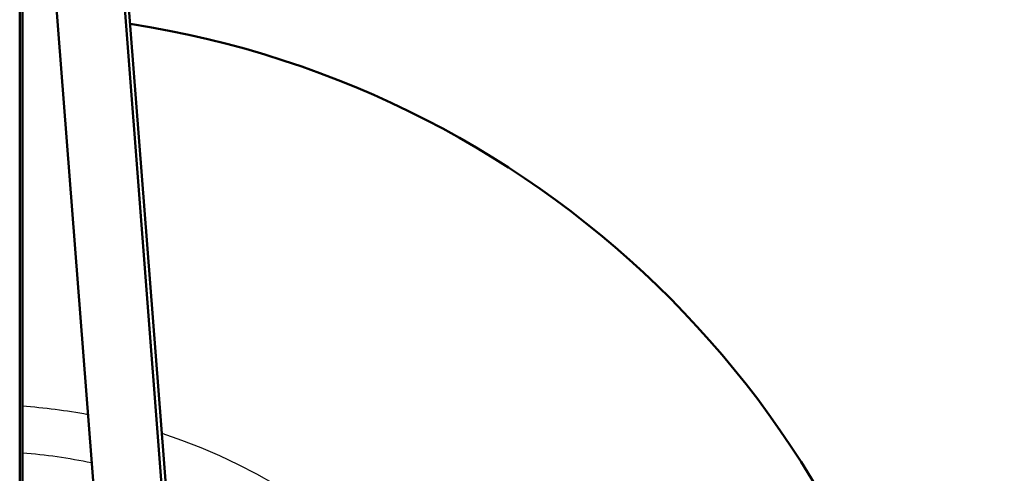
# Model space of a CAD drawing. Header units: millimetres. Extents: x 70 to 1011, y -602 to 1647.
# Tile 91 of 93: x 210 to 340, y 1489 to 1548. Entities that reach past the tile are written whole.
import ezdxf

# ---------------------------------------------------------------- set-up
doc = ezdxf.new("R2010")
doc.units = ezdxf.units.MM
doc.header["$LTSCALE"] = 0.75
doc.layers.add('Visible', color=7, linetype='Continuous', lineweight=50)
doc.layers.add('Visible Narrow', color=7, linetype='Continuous', lineweight=25)

msp = doc.modelspace()

# ---------------------------------------------------------------- linework, layer by layer
at = {"layer": 'Visible', "extrusion": (-1e-16, -1, 2.966e-13)}
for p, q in [((210.08, 1642.67, 513.09), (210.08, 1381.61, 660.64)), ((220.73, 1598.65, 486.56), (232.46, 1446.64, 291.55)), ((220.25, 1597.76, 500.06), (232.46, 1439.54, 297.09)), ((223.46, 1439.54, 297.09), (211.54, 1594.01, 495.25)), ((210.44, 1561.02, 412.21), (210.44, 1441.35, 258.54))]:
    msp.add_line(p, q, dxfattribs=at)
at = {"layer": 'Visible', "extrusion": (0, -2.966e-13, -1)}
msp.add_arc((-205.12, 1421.34, 789.54), 128, 98.7741, 244.4681, dxfattribs=at)
at = {"layer": 'Visible Narrow', "extrusion": (0, -2.966e-13, -1)}
for centre, radius, start, end in [((-205.12, 1421.34, 759.98), 76.25, 93.9974, 100.5449), ((-205.12, 1421.34, 759.98), 76.25, 108.104, 236.9857), ((-205.12, 1421.34, 756.65), 70.09, 94.3491, 101.8933)]:
    msp.add_arc(centre, radius, start, end, dxfattribs=at)

doc.saveas('drawing.dxf')
